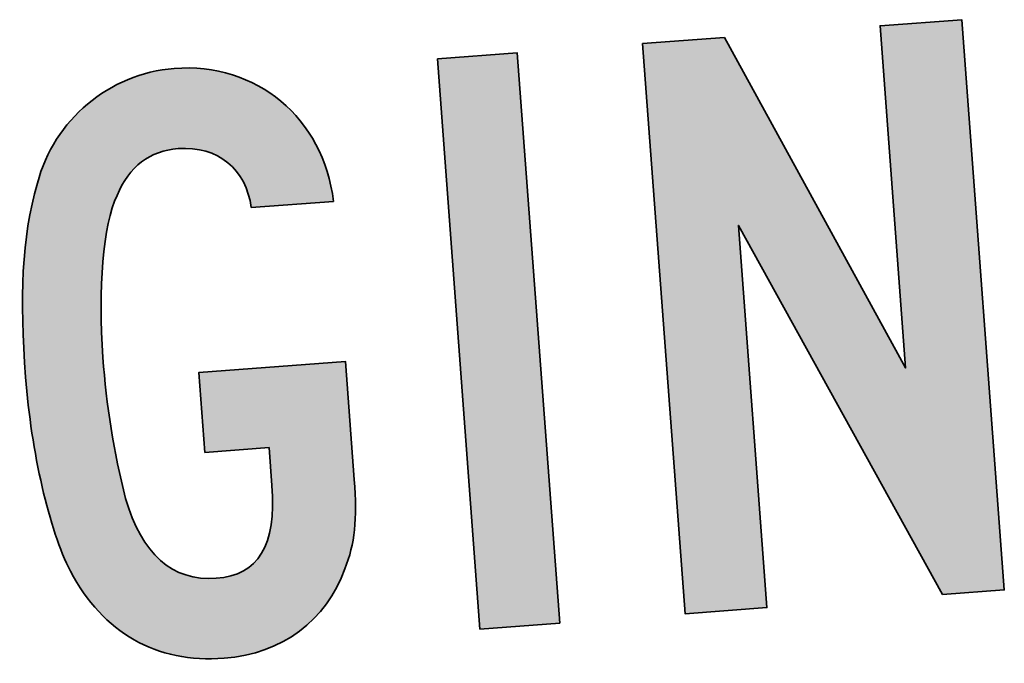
# Model space of a CAD drawing. Header units: millimetres. Extents: x 573132 to 957048, y 21042 to 318066.
# Tile 35 of 256: x 818111 to 818458, y 168419 to 168646. Entities that reach past the tile are written whole.
import ezdxf

# ---------------------------------------------------------------- set-up
doc = ezdxf.new("R2010")
doc.units = ezdxf.units.MM
doc.header["$LTSCALE"] = 2000
doc.layers.add('EV points', color=7, linetype='Continuous')

# ---------------------------------------------------------------- blocks, each defined once
blk = doc.blocks.new('elev17189.1')
at = {"true_color": 0xffffff}
h = blk.add_hatch(color=7, dxfattribs=at)
h.dxf.hatch_style = 1
edge = h.paths.add_edge_path()
edge.add_spline(control_points=[(0.765381, 3.994749), (0.765381, 3.605229), (0.828801, 3.184149), (0.923961, 2.963139)], knot_values=[0, 0, 0, 0, 1, 1, 1, 1], degree=3, periodic=0)
edge.add_spline(control_points=[(0.923961, 2.963139), (1.071981, 2.626299), (1.336221, 2.447349), (1.695651, 2.447349)], knot_values=[0, 0, 0, 0, 1, 1, 1, 1], degree=3, periodic=0)
edge.add_spline(control_points=[(1.695651, 2.447349), (2.002191, 2.447349), (2.245281, 2.605269), (2.361561, 2.868399)], knot_values=[0, 0, 0, 0, 1, 1, 1, 1], degree=3, periodic=0)
edge.add_spline(control_points=[(2.361561, 2.868399), (2.424981, 2.994699), (2.446101, 3.121059), (2.446161, 3.331569)], knot_values=[0, 0, 0, 0, 1, 1, 1, 1], degree=3, periodic=0)
edge.add_line((2.446161, 3.331569), (2.446161, 3.952659))
edge.add_line((2.446161, 3.952659), (1.674561, 3.952659))
edge.add_line((1.674561, 3.952659), (1.674561, 3.531549))
edge.add_line((1.674561, 3.531549), (2.012751, 3.531549))
edge.add_line((2.012751, 3.531549), (2.012751, 3.331569))
edge.add_spline(control_points=[(2.012751, 3.331569), (2.012751, 3.015819), (1.907091, 2.868429), (1.685061, 2.868429)], knot_values=[0, 0, 0, 0, 1, 1, 1, 1], degree=3, periodic=0)
edge.add_spline(control_points=[(1.685061, 2.868429), (1.452501, 2.868429), (1.304541, 3.026349), (1.241091, 3.321069)], knot_values=[0, 0, 0, 0, 1, 1, 1, 1], degree=3, periodic=0)
edge.add_arc((5.4536, 4.054908), 4.27595, 179.818823, 189.882027, ccw=False)
edge.add_spline(control_points=[(1.177671, 4.068429), (1.177671, 4.426299), (1.230531, 4.763169), (1.315101, 4.910499)], knot_values=[0, 0, 0, 0, 1, 1, 1, 1], degree=3, periodic=0)
edge.add_spline(control_points=[(1.315101, 4.910499), (1.389051, 5.057889), (1.505331, 5.131569), (1.653351, 5.131569)], knot_values=[0, 0, 0, 0, 1, 1, 1, 1], degree=3, periodic=0)
edge.add_spline(control_points=[(1.653351, 5.131569), (1.864731, 5.131569), (2.002191, 4.994739), (2.012721, 4.794729)], knot_values=[0, 0, 0, 0, 1, 1, 1, 1], degree=3, periodic=0)
edge.add_line((2.012721, 4.794729), (2.446101, 4.794729))
edge.add_spline(control_points=[(2.446101, 4.794729), (2.424981, 5.236869), (2.097291, 5.552649), (1.663881, 5.552649)], knot_values=[0, 0, 0, 0, 1, 1, 1, 1], degree=3, periodic=0)
edge.add_arc((1.669128, 4.742573), 0.810093, 90.371096, 161.335696)
edge.add_spline(control_points=[(0.902811, 5.005269), (0.797121, 4.721049), (0.765381, 4.415769), (0.765381, 3.994749)], knot_values=[0, 0, 0, 0, 1, 1, 1, 1], degree=3, periodic=0)
h = blk.add_hatch(color=7, dxfattribs=at)
h.dxf.hatch_style = 1
h.paths.add_polyline_path([(3.46611, 5.49999), (3.04611, 5.49999), (3.04611, 2.49996), (3.46611, 2.49996)])
h = blk.add_hatch(color=7, dxfattribs=at)
h.dxf.hatch_style = 1
h.paths.add_polyline_path([(4.12617, 2.49996), (4.55685, 2.49996), (4.55685, 4.51053), (5.48124, 2.49996), (5.80689, 2.49996), (5.80689, 5.49999), (5.37621, 5.49999), (5.37621, 3.69999), (4.55685, 5.49999), (4.12617, 5.49999)])
at = {"color": 255, "lineweight": 35}
for points in [[(3.04611, 5.49999), (3.46611, 5.49999), (3.46611, 2.49996), (3.04611, 2.49996)], [(5.48124, 2.49996), (4.55685, 4.51053), (4.55685, 2.49996), (4.12617, 2.49996), (4.12617, 5.49999), (4.55685, 5.49999), (5.37621, 3.69999), (5.37621, 5.49999), (5.80689, 5.49999), (5.80689, 2.49996)]]:
    blk.add_lwpolyline(points, close=True, dxfattribs=at)
for points in [[(2.446101, 4.794729), (2.012721, 4.794729)], [(2.012751, 3.331569), (2.012751, 3.531549), (1.674561, 3.531549), (1.674561, 3.952659), (2.446161, 3.952659), (2.446161, 3.331569)]]:
    blk.add_lwpolyline(points, dxfattribs=at)
for centre, radius, start, end in [((1.669128, 4.742573), 0.810093, 90.371096, 161.078113), ((5.4536, 4.054908), 4.27595, 179.818823, 189.882027)]:
    blk.add_arc(centre, radius, start, end, dxfattribs=at)
for points in [[(1.663881, 5.552649), (2.097291, 5.552649), (2.424981, 5.236869), (2.446101, 4.794729)], [(1.653351, 5.131569), (1.505331, 5.131569), (1.389051, 5.057889), (1.315101, 4.910499)], [(2.012721, 4.794729), (2.002191, 4.994739), (1.864731, 5.131569), (1.653351, 5.131569)], [(0.765381, 3.994749), (0.765381, 4.415769), (0.797121, 4.721049), (0.902811, 5.005269)], [(1.315101, 4.910499), (1.230531, 4.763169), (1.177671, 4.426299), (1.177671, 4.068429)], [(0.923961, 2.963139), (0.828801, 3.184149), (0.765381, 3.605229), (0.765381, 3.994749)], [(1.241091, 3.321069), (1.304541, 3.026349), (1.452501, 2.868429), (1.685061, 2.868429)], [(1.685061, 2.868429), (1.907091, 2.868429), (2.012751, 3.015819), (2.012751, 3.331569)], [(2.446161, 3.331569), (2.446101, 3.121059), (2.424981, 2.994699), (2.361561, 2.868399)], [(1.695651, 2.447349), (1.336221, 2.447349), (1.071981, 2.626299), (0.923961, 2.963139)], [(2.361561, 2.868399), (2.245281, 2.605269), (2.002191, 2.447349), (1.695651, 2.447349)]]:
    blk.add_open_spline(points, degree=3, dxfattribs=at)

msp = doc.modelspace()

# ---------------------------------------------------------------- block references
at = {"layer": 'EV points', "xscale": 67.08863045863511, "yscale": 67.08863045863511, "zscale": 67.08863045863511, "rotation": 4.265107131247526}
msp.add_blockref('elev17189.1', (818082.24, 168248.8), dxfattribs=at)

doc.saveas('drawing.dxf')
